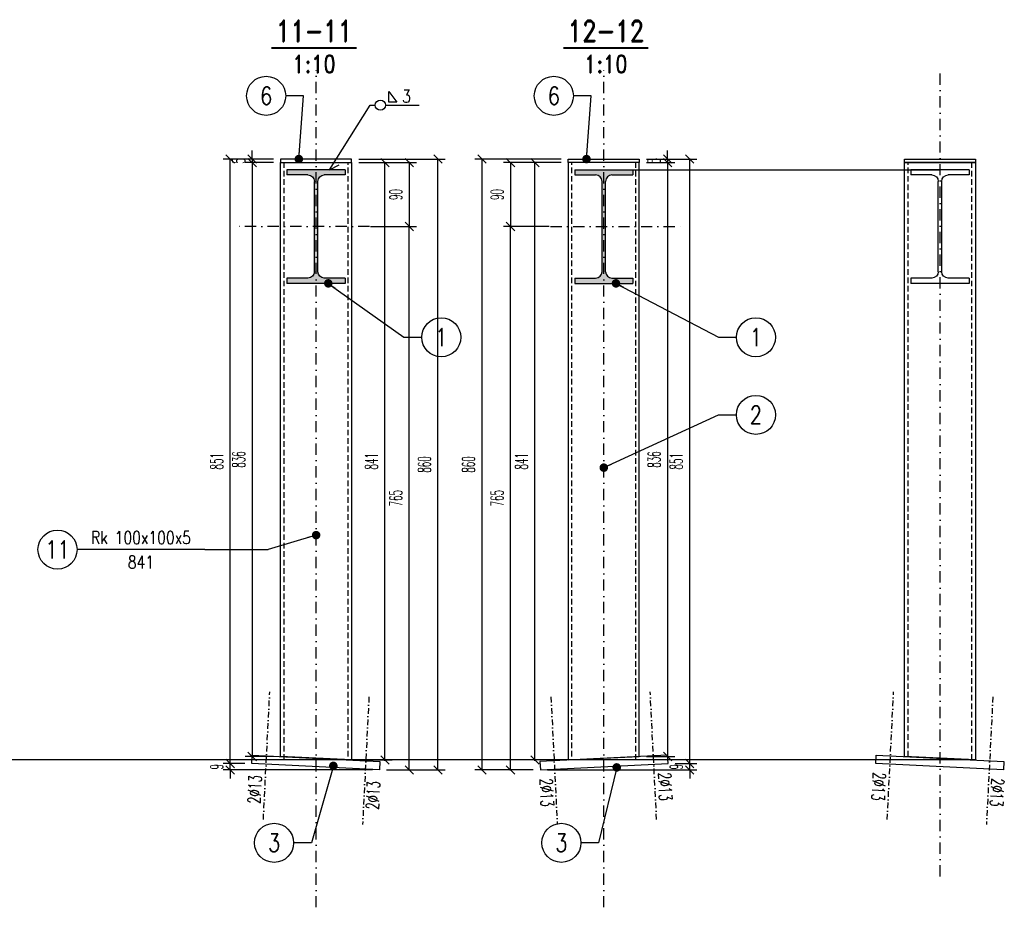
# Model space of a CAD drawing. Header units: millimetres. Extents: x -228255 to 14536, y -140109 to 119945.
# Tile 26 of 123: x -187664 to -186278, y 51324 to 52574. Entities that reach past the tile are written whole.
import ezdxf
from ezdxf.enums import TextEntityAlignment as Align

# ---------------------------------------------------------------- set-up
doc = ezdxf.new("R2010")
doc.units = ezdxf.units.MM
doc.header["$LTSCALE"] = 2.5
for name, pattern in [('DASHDOT', [25.4, 12.7, -6.35, 0, -6.35]), ('DASHDOT2', [12.7, 6.35, -3.175, 0, -3.175]), ('DASHED2', [9.525, 6.35, -3.175])]:
    doc.linetypes.add(name, pattern=pattern)
for name, color, linetype in [('Gruba', 6, 'Continuous'), ('Laczniki', 30, 'Continuous'), ('Opisy_stal', 7, 'Continuous'), ('Osie', 134, 'DASHDOT'), ('Osie_laczniki', 157, 'DASHDOT2'), ('Osie_stal', 221, 'DASHDOT2'), ('stal', 4, 'Continuous'), ('Stal_nw', 181, 'DASHED2'), ('Stal_przekroj', 1, 'Continuous'), ('Tekst', 31, 'Continuous'), ('Wymiary', 86, 'Continuous')]:
    doc.layers.add(name, color=color, linetype=linetype)
doc.styles.get("Standard").update_dxf_attribs({"font": 'romans.shx', "width": 0.65})
doc.styles.add('style1', font='romand.shx', dxfattribs={"width": 0.8})
doc.styles.add('style3', font='romans.shx', dxfattribs={"width": 0.5})
doc.dimstyles.new('Skala_10', dxfattribs={"dimtxt": 18, "dimasz": 12, "dimexe": 10, "dimexo": 10, "dimgap": 10, "dimtad": 1, "dimdec": 0, "dimdsep": 46, "dimtxsty": 'style3', "dimblk": 'OBLIQUE', "dimcen": 0, "dimdle": 1, "dimclrd": 256, "dimclre": 256, "dimclrt": 31, "dimadec": 1, "dimazin": 0, "dimtfac": 1, "dimtdec": 0, "dimtix": 1, "dimtmove": 2, "dimatfit": 0, "dimldrblk": 'DOT', "dimfxl": 1, "dimtolj": 1, "dimtzin": 0, "dimlwd": -1, "dimlwe": -1, "dimarcsym": 0})
doc.dimstyles.new('Skala_10$7', dxfattribs={"dimscale": 0, "dimtxt": 18, "dimasz": 12, "dimexe": 10, "dimexo": 15, "dimgap": 5, "dimtad": 1, "dimdec": 0, "dimrnd": 0.5, "dimzin": 9, "dimdsep": 46, "dimtxsty": 'Standard', "dimblk1": 'OBLIQUE', "dimblk2": 'OBLIQUE', "dimsah": 1, "dimcen": 10, "dimdle": 10, "dimclrt": 31, "dimadec": 0, "dimazin": 0, "dimtfac": 1, "dimtdec": 0, "dimtmove": 2, "dimatfit": 3, "dimldrblk": 'DOT', "dimfxl": 1, "dimtolj": 1, "dimtzin": 9, "dimarcsym": 0})

# ---------------------------------------------------------------- blocks, each defined once
blk = doc.blocks.new('I160PE')
for p, q in [((-41, 160), (41, 160)), ((-41, 160), (-41, 152.6)), ((-41, 152.6), (-11.5, 152.6)), ((11.5, 152.6), (41, 152.6)), ((41, 160), (41, 152.6)), ((-2.5, 16.4), (-2.5, 143.6)), ((2.5, 16.4), (2.5, 143.6)), ((-41, 7.4), (-11.5, 7.4)), ((-41, 7.4), (-41, 0)), ((-41, 0), (41, 0)), ((11.5, 7.4), (41, 7.4)), ((41, 7.4), (41, 0))]:
    blk.add_line(p, q)
for centre, start, end in [((-11.5, 143.6), 0, 90), ((11.5, 143.6), 90, 180), ((-11.5, 16.4), 270, 0), ((11.5, 16.4), 180, 270)]:
    blk.add_arc(centre, 9, start, end)
blk = doc.blocks.new('Pach_obwod_prawa')
at = {"color": 7}
for p, q in [((26.2368, 4.32), (26.2368, 19.44)), ((26.2368, 19.44), (37.7568, 4.32)), ((0, 0), (7.2, 0)), ((21.6, 0), (69.12, 0)), ((37.7568, 4.32), (26.2368, 4.32))]:
    blk.add_line(p, q, dxfattribs=at)
blk.add_circle((14.4, 0), 7.2, dxfattribs=at)
at = {"color": 31, "width": 0.8}
blk.add_attdef('A', (44.9568, 3.6), '', height=18, dxfattribs=at)
blk = doc.blocks.new('_Oblique')
at = {"color": 0, "linetype": 'ByBlock', "lineweight": -2}
blk.add_line((-0.5, -0.5), (0.5, 0.5), dxfattribs=at)
blk = doc.blocks.new('Elem_lewy')
at = {"color": 7}
blk.add_line((0, 0), (-25, 0), dxfattribs=at)
blk.add_circle((-52.5, 0), 27.5, dxfattribs=at)
at = {"color": 31, "width": 0.8}
blk.add_attdef('22', text='', height=25, dxfattribs=at).set_placement((-52.5, 0), align=Align.MIDDLE)
blk = doc.blocks.new('Elem_prawy')
at = {"color": 7}
blk.add_line((0, 0), (25, 0), dxfattribs=at)
blk.add_circle((52.5, 0), 27.5, dxfattribs=at)
at = {"color": 31, "width": 0.8}
blk.add_attdef('22', text='', height=25, dxfattribs=at).set_placement((52.5, 0), align=Align.MIDDLE)
blk = doc.blocks.new('*D1385')
at = {"layer": 'Defpoints', "color": 0, "ltscale": 0.5, "transparency": 16777216}
for p in [(-187367.7, 51526.4), (-187337.3, 51526.4), (-187157.5, 51517.4)]:
    blk.add_point(p, dxfattribs=at)
at = {"layer": 'Wymiary', "ltscale": 0.5, "transparency": 16777216}
for p, q in [((-187347.3, 51526.4), (-187377.7, 51526.4)), ((-187367.7, 51526.4), (-187367.7, 51538.4)), ((-187367.7, 51517.4), (-187367.7, 51526.4)), ((-187167.5, 51517.4), (-187377.7, 51517.4)), ((-187367.7, 51517.4), (-187367.7, 51505.4))]:
    blk.add_line(p, q, dxfattribs=at)
at = {"layer": 'Wymiary', "ltscale": 0.5, "transparency": 16777216, "xscale": 12, "yscale": 12, "zscale": 12}
for p, rotation in [((-187367.7, 51526.4), 270), ((-187367.7, 51517.4), 90)]:
    blk.add_blockref('_Oblique', p, dxfattribs=dict(at, rotation=rotation))
at = {"layer": 'Wymiary', "color": 31, "ltscale": 0.5, "transparency": 16777216, "insert": (-187386.7, 51521.9), "char_height": 18, "attachment_point": 5, "rotation": 90, "style": 'style3'}
blk.add_mtext('\\A1;9', dxfattribs=at)
blk = doc.blocks.new('_Dot')
at = {"color": 0, "linetype": 'ByBlock', "lineweight": -2}
blk.add_line((-0.5, 0), (-1, 0), dxfattribs=at)
at = {"color": 0, "linetype": 'ByBlock', "const_width": 0.5}
blk.add_lwpolyline([(-0.25, 0, 1), (0.25, 0, 1)], format="xyb", close=True, dxfattribs=at)
blk = doc.blocks.new('*D1386')
at = {"layer": 'Defpoints', "color": 0, "ltscale": 0.5, "transparency": 16777216}
for p in [(-187367.7, 52377.6), (-187296.8, 52377.6), (-187337.3, 51526.4)]:
    blk.add_point(p, dxfattribs=at)
at = {"layer": 'Wymiary', "ltscale": 0.5, "transparency": 16777216}
for p, q in [((-187306.8, 52377.6), (-187377.7, 52377.6)), ((-187367.7, 51525.4), (-187367.7, 52378.6)), ((-187347.3, 51526.4), (-187377.7, 51526.4))]:
    blk.add_line(p, q, dxfattribs=at)
at = {"layer": 'Wymiary', "ltscale": 0.5, "transparency": 16777216, "xscale": 12, "yscale": 12, "zscale": 12}
for p, rotation in [((-187367.7, 52377.6), 90), ((-187367.7, 51526.4), 270)]:
    blk.add_blockref('_Oblique', p, dxfattribs=dict(at, rotation=rotation))
at = {"layer": 'Wymiary', "color": 31, "ltscale": 0.5, "transparency": 16777216, "insert": (-187386.7, 51952), "char_height": 18, "attachment_point": 5, "rotation": 90, "style": 'style3'}
blk.add_mtext('\\A1;851', dxfattribs=at)
blk = doc.blocks.new('*D1387')
at = {"layer": 'Defpoints', "color": 0, "ltscale": 0.5, "transparency": 16777216}
for p in [(-187296.8, 52372.6), (-187336.7, 51536.4), (-187296.8, 51536.4)]:
    blk.add_point(p, dxfattribs=at)
at = {"layer": 'Wymiary', "ltscale": 0.5, "transparency": 16777216}
for p, q in [((-187306.8, 52372.6), (-187346.7, 52372.6)), ((-187336.7, 52373.6), (-187336.7, 51535.4)), ((-187306.8, 51536.4), (-187346.7, 51536.4))]:
    blk.add_line(p, q, dxfattribs=at)
at = {"layer": 'Wymiary', "ltscale": 0.5, "transparency": 16777216, "xscale": 12, "yscale": 12, "zscale": 12}
for p, rotation in [((-187336.7, 52372.6), 90), ((-187336.7, 51536.4), 270)]:
    blk.add_blockref('_Oblique', p, dxfattribs=dict(at, rotation=rotation))
at = {"layer": 'Wymiary', "color": 31, "ltscale": 0.5, "transparency": 16777216, "insert": (-187355.7, 51954.5), "char_height": 18, "attachment_point": 5, "rotation": 90, "style": 'style3'}
blk.add_mtext('\\A1;836', dxfattribs=at)
blk = doc.blocks.new('*D1388')
at = {"layer": 'Defpoints', "color": 0, "ltscale": 0.5, "transparency": 16777216}
for p in [(-187196.8, 52372.6), (-187149.9, 52372.6), (-187196.8, 51531.4)]:
    blk.add_point(p, dxfattribs=at)
at = {"layer": 'Wymiary', "ltscale": 0.5, "transparency": 16777216}
for p, q in [((-187186.8, 52372.6), (-187139.9, 52372.6)), ((-187149.9, 51530.4), (-187149.9, 52373.6)), ((-187186.8, 51531.4), (-187139.9, 51531.4))]:
    blk.add_line(p, q, dxfattribs=at)
at = {"layer": 'Wymiary', "ltscale": 0.5, "transparency": 16777216, "xscale": 12, "yscale": 12, "zscale": 12}
for p, rotation in [((-187149.9, 52372.6), 90), ((-187149.9, 51531.4), 270)]:
    blk.add_blockref('_Oblique', p, dxfattribs=dict(at, rotation=rotation))
at = {"layer": 'Wymiary', "color": 31, "ltscale": 0.5, "transparency": 16777216, "insert": (-187168.9, 51952), "char_height": 18, "attachment_point": 5, "rotation": 90, "style": 'style3'}
blk.add_mtext('\\A1;841', dxfattribs=at)
blk = doc.blocks.new('*D1389')
at = {"layer": 'Defpoints', "color": 0, "ltscale": 0.5, "transparency": 16777216}
for p in [(-187336.7, 52372.6), (-187296.8, 52377.6), (-187296.8, 52372.6)]:
    blk.add_point(p, dxfattribs=at)
at = {"layer": 'Wymiary', "ltscale": 0.5, "transparency": 16777216}
for p, q in [((-187336.7, 52377.6), (-187336.7, 52389.6)), ((-187306.8, 52377.6), (-187346.7, 52377.6)), ((-187306.8, 52372.6), (-187346.7, 52372.6)), ((-187336.7, 52377.6), (-187336.7, 52372.6)), ((-187336.7, 52372.6), (-187336.7, 52360.6))]:
    blk.add_line(p, q, dxfattribs=at)
at = {"layer": 'Wymiary', "ltscale": 0.5, "transparency": 16777216, "xscale": 12, "yscale": 12, "zscale": 12}
for p, rotation in [((-187336.7, 52377.6), 270), ((-187336.7, 52372.6), 90)]:
    blk.add_blockref('_Oblique', p, dxfattribs=dict(at, rotation=rotation))
at = {"layer": 'Wymiary', "color": 31, "ltscale": 0.5, "transparency": 16777216, "insert": (-187355.7, 52375.1), "char_height": 18, "attachment_point": 5, "rotation": 90, "style": 'style3'}
blk.add_mtext('\\A1;5', dxfattribs=at)
blk = doc.blocks.new('*D1390')
at = {"layer": 'Defpoints', "color": 0, "ltscale": 0.5, "transparency": 16777216}
for p in [(-187196.8, 52377.6), (-187075.3, 52377.6), (-187157.5, 51517.4)]:
    blk.add_point(p, dxfattribs=at)
at = {"layer": 'Wymiary', "ltscale": 0.5, "transparency": 16777216}
for p, q in [((-187186.8, 52377.6), (-187065.3, 52377.6)), ((-187075.3, 51516.4), (-187075.3, 52378.6)), ((-187147.5, 51517.4), (-187065.3, 51517.4))]:
    blk.add_line(p, q, dxfattribs=at)
at = {"layer": 'Wymiary', "ltscale": 0.5, "transparency": 16777216, "xscale": 12, "yscale": 12, "zscale": 12}
for p, rotation in [((-187075.3, 52377.6), 90), ((-187075.3, 51517.4), 270)]:
    blk.add_blockref('_Oblique', p, dxfattribs=dict(at, rotation=rotation))
at = {"layer": 'Wymiary', "color": 31, "ltscale": 0.5, "transparency": 16777216, "insert": (-187094.3, 51947.5), "char_height": 18, "attachment_point": 5, "rotation": 90, "style": 'style3'}
blk.add_mtext('\\A1;860', dxfattribs=at)
blk = doc.blocks.new('*D1401')
at = {"layer": 'Defpoints', "color": 0, "ltscale": 0.5, "transparency": 16777216}
for p in [(-187136.8, 52282.6), (-187115.6, 52282.6), (-187157.5, 51517.4)]:
    blk.add_point(p, dxfattribs=at)
at = {"layer": 'Wymiary', "ltscale": 0.5, "transparency": 16777216}
for p, q in [((-187126.8, 52282.6), (-187105.6, 52282.6)), ((-187115.6, 51516.4), (-187115.6, 52283.6)), ((-187147.5, 51517.4), (-187105.6, 51517.4))]:
    blk.add_line(p, q, dxfattribs=at)
at = {"layer": 'Wymiary', "ltscale": 0.5, "transparency": 16777216, "xscale": 12, "yscale": 12, "zscale": 12}
for p, rotation in [((-187115.6, 52282.6), 90), ((-187115.6, 51517.4), 270)]:
    blk.add_blockref('_Oblique', p, dxfattribs=dict(at, rotation=rotation))
at = {"layer": 'Wymiary', "color": 31, "ltscale": 0.5, "transparency": 16777216, "insert": (-187134.6, 51900), "char_height": 18, "attachment_point": 5, "rotation": 90, "style": 'style3'}
blk.add_mtext('\\A1;765', dxfattribs=at)
blk = doc.blocks.new('*D1403')
at = {"layer": 'Defpoints', "color": 0, "ltscale": 0.5, "transparency": 16777216}
for p in [(-187196.8, 52372.6), (-187180, 52282.6), (-187115.6, 52282.6)]:
    blk.add_point(p, dxfattribs=at)
at = {"layer": 'Wymiary', "ltscale": 0.5, "transparency": 16777216}
for p, q in [((-187186.8, 52372.6), (-187105.6, 52372.6)), ((-187115.6, 52373.6), (-187115.6, 52281.6)), ((-187170, 52282.6), (-187105.6, 52282.6))]:
    blk.add_line(p, q, dxfattribs=at)
at = {"layer": 'Wymiary', "ltscale": 0.5, "transparency": 16777216, "xscale": 12, "yscale": 12, "zscale": 12}
for p, rotation in [((-187115.6, 52372.6), 90), ((-187115.6, 52282.6), 270)]:
    blk.add_blockref('_Oblique', p, dxfattribs=dict(at, rotation=rotation))
at = {"layer": 'Wymiary', "color": 31, "ltscale": 0.5, "transparency": 16777216, "insert": (-187134.6, 52327.6), "char_height": 18, "attachment_point": 5, "rotation": 90, "style": 'style3'}
blk.add_mtext('\\A1;90', dxfattribs=at)
blk = doc.blocks.new('*D1408')
at = {"layer": 'Defpoints', "color": 0, "ltscale": 0.5, "transparency": 16777216}
for p in [(-186751.3, 51526.4), (-186720.8, 51526.4), (-186931.1, 51517.4)]:
    blk.add_point(p, dxfattribs=at)
at = {"layer": 'Wymiary', "ltscale": 0.5, "transparency": 16777216}
for p, q in [((-186741.3, 51526.4), (-186710.8, 51526.4)), ((-186720.8, 51526.4), (-186720.8, 51538.4)), ((-186720.8, 51517.4), (-186720.8, 51526.4)), ((-186921.1, 51517.4), (-186710.8, 51517.4)), ((-186720.8, 51517.4), (-186720.8, 51505.4))]:
    blk.add_line(p, q, dxfattribs=at)
at = {"layer": 'Wymiary', "ltscale": 0.5, "transparency": 16777216, "xscale": 12, "yscale": 12, "zscale": 12}
for p, rotation in [((-186720.8, 51526.4), 270), ((-186720.8, 51517.4), 90)]:
    blk.add_blockref('_Oblique', p, dxfattribs=dict(at, rotation=rotation))
at = {"layer": 'Wymiary', "color": 31, "ltscale": 0.5, "transparency": 16777216, "insert": (-186739.8, 51521.9), "char_height": 18, "attachment_point": 5, "rotation": 90, "style": 'style3'}
blk.add_mtext('\\A1;9', dxfattribs=at)
blk = doc.blocks.new('*D1409')
at = {"layer": 'Defpoints', "color": 0, "ltscale": 0.5, "transparency": 16777216}
for p in [(-186791.8, 52377.6), (-186720.8, 52377.6), (-186751.3, 51526.4)]:
    blk.add_point(p, dxfattribs=at)
at = {"layer": 'Wymiary', "ltscale": 0.5, "transparency": 16777216}
for p, q in [((-186781.8, 52377.6), (-186710.8, 52377.6)), ((-186720.8, 51525.4), (-186720.8, 52378.6)), ((-186741.3, 51526.4), (-186710.8, 51526.4))]:
    blk.add_line(p, q, dxfattribs=at)
at = {"layer": 'Wymiary', "ltscale": 0.5, "transparency": 16777216, "xscale": 12, "yscale": 12, "zscale": 12}
for p, rotation in [((-186720.8, 52377.6), 90), ((-186720.8, 51526.4), 270)]:
    blk.add_blockref('_Oblique', p, dxfattribs=dict(at, rotation=rotation))
at = {"layer": 'Wymiary', "color": 31, "ltscale": 0.5, "transparency": 16777216, "insert": (-186739.8, 51952), "char_height": 18, "attachment_point": 5, "rotation": 90, "style": 'style3'}
blk.add_mtext('\\A1;851', dxfattribs=at)
blk = doc.blocks.new('*D1410')
at = {"layer": 'Defpoints', "color": 0, "ltscale": 0.5, "transparency": 16777216}
for p in [(-186791.8, 52372.6), (-186791.8, 51536.4), (-186751.9, 51536.4)]:
    blk.add_point(p, dxfattribs=at)
at = {"layer": 'Wymiary', "ltscale": 0.5, "transparency": 16777216}
for p, q in [((-186781.8, 52372.6), (-186741.9, 52372.6)), ((-186751.9, 52373.6), (-186751.9, 51535.4)), ((-186781.8, 51536.4), (-186741.9, 51536.4))]:
    blk.add_line(p, q, dxfattribs=at)
at = {"layer": 'Wymiary', "ltscale": 0.5, "transparency": 16777216, "xscale": 12, "yscale": 12, "zscale": 12}
for p, rotation in [((-186751.9, 52372.6), 90), ((-186751.9, 51536.4), 270)]:
    blk.add_blockref('_Oblique', p, dxfattribs=dict(at, rotation=rotation))
at = {"layer": 'Wymiary', "color": 31, "ltscale": 0.5, "transparency": 16777216, "insert": (-186770.9, 51954.5), "char_height": 18, "attachment_point": 5, "rotation": 90, "style": 'style3'}
blk.add_mtext('\\A1;836', dxfattribs=at)
blk = doc.blocks.new('*D1411')
at = {"layer": 'Defpoints', "color": 0, "ltscale": 0.5, "transparency": 16777216}
for p in [(-186938.7, 52372.6), (-186891.8, 52372.6), (-186891.8, 51531.4)]:
    blk.add_point(p, dxfattribs=at)
at = {"layer": 'Wymiary', "ltscale": 0.5, "transparency": 16777216}
for p, q in [((-186901.8, 52372.6), (-186948.7, 52372.6)), ((-186938.7, 51530.4), (-186938.7, 52373.6)), ((-186901.8, 51531.4), (-186948.7, 51531.4))]:
    blk.add_line(p, q, dxfattribs=at)
at = {"layer": 'Wymiary', "ltscale": 0.5, "transparency": 16777216, "xscale": 12, "yscale": 12, "zscale": 12}
for p, rotation in [((-186938.7, 52372.6), 90), ((-186938.7, 51531.4), 270)]:
    blk.add_blockref('_Oblique', p, dxfattribs=dict(at, rotation=rotation))
at = {"layer": 'Wymiary', "color": 31, "ltscale": 0.5, "transparency": 16777216, "insert": (-186957.7, 51952), "char_height": 18, "attachment_point": 5, "rotation": 90, "style": 'style3'}
blk.add_mtext('\\A1;841', dxfattribs=at)
blk = doc.blocks.new('*D1412')
at = {"layer": 'Defpoints', "color": 0, "ltscale": 0.5, "transparency": 16777216}
for p in [(-186791.8, 52377.6), (-186791.8, 52372.6), (-186751.9, 52372.6)]:
    blk.add_point(p, dxfattribs=at)
at = {"layer": 'Wymiary', "ltscale": 0.5, "transparency": 16777216}
for p, q in [((-186751.9, 52377.6), (-186751.9, 52389.6)), ((-186781.8, 52377.6), (-186741.9, 52377.6)), ((-186781.8, 52372.6), (-186741.9, 52372.6)), ((-186751.9, 52377.6), (-186751.9, 52372.6)), ((-186751.9, 52372.6), (-186751.9, 52360.6))]:
    blk.add_line(p, q, dxfattribs=at)
at = {"layer": 'Wymiary', "ltscale": 0.5, "transparency": 16777216, "xscale": 12, "yscale": 12, "zscale": 12}
for p, rotation in [((-186751.9, 52377.6), 270), ((-186751.9, 52372.6), 90)]:
    blk.add_blockref('_Oblique', p, dxfattribs=dict(at, rotation=rotation))
at = {"layer": 'Wymiary', "color": 31, "ltscale": 0.5, "transparency": 16777216, "insert": (-186770.9, 52375.1), "char_height": 18, "attachment_point": 5, "rotation": 90, "style": 'style3'}
blk.add_mtext('\\A1;5', dxfattribs=at)
blk = doc.blocks.new('*D1413')
at = {"layer": 'Defpoints', "color": 0, "ltscale": 0.5, "transparency": 16777216}
for p in [(-187013.2, 52377.6), (-186891.8, 52377.6), (-186931.1, 51517.4)]:
    blk.add_point(p, dxfattribs=at)
at = {"layer": 'Wymiary', "ltscale": 0.5, "transparency": 16777216}
for p, q in [((-186901.8, 52377.6), (-187023.2, 52377.6)), ((-187013.2, 51516.4), (-187013.2, 52378.6)), ((-186941.1, 51517.4), (-187023.2, 51517.4))]:
    blk.add_line(p, q, dxfattribs=at)
at = {"layer": 'Wymiary', "ltscale": 0.5, "transparency": 16777216, "xscale": 12, "yscale": 12, "zscale": 12}
for p, rotation in [((-187013.2, 52377.6), 90), ((-187013.2, 51517.4), 270)]:
    blk.add_blockref('_Oblique', p, dxfattribs=dict(at, rotation=rotation))
at = {"layer": 'Wymiary', "color": 31, "ltscale": 0.5, "transparency": 16777216, "insert": (-187032.2, 51947.5), "char_height": 18, "attachment_point": 5, "rotation": 90, "style": 'style3'}
blk.add_mtext('\\A1;860', dxfattribs=at)
blk = doc.blocks.new('*D1414')
at = {"layer": 'Defpoints', "color": 0, "ltscale": 0.5, "transparency": 16777216}
for p in [(-186973, 52282.6), (-186951.8, 52282.6), (-186931.1, 51517.4)]:
    blk.add_point(p, dxfattribs=at)
at = {"layer": 'Wymiary', "ltscale": 0.5, "transparency": 16777216}
for p, q in [((-186961.8, 52282.6), (-186983, 52282.6)), ((-186973, 51516.4), (-186973, 52283.6)), ((-186941.1, 51517.4), (-186983, 51517.4))]:
    blk.add_line(p, q, dxfattribs=at)
at = {"layer": 'Wymiary', "ltscale": 0.5, "transparency": 16777216, "xscale": 12, "yscale": 12, "zscale": 12}
for p, rotation in [((-186973, 52282.6), 90), ((-186973, 51517.4), 270)]:
    blk.add_blockref('_Oblique', p, dxfattribs=dict(at, rotation=rotation))
at = {"layer": 'Wymiary', "color": 31, "ltscale": 0.5, "transparency": 16777216, "insert": (-186992, 51900), "char_height": 18, "attachment_point": 5, "rotation": 90, "style": 'style3'}
blk.add_mtext('\\A1;765', dxfattribs=at)
blk = doc.blocks.new('*D1415')
at = {"layer": 'Defpoints', "color": 0, "ltscale": 0.5, "transparency": 16777216}
for p in [(-186891.8, 52372.6), (-186973, 52282.6), (-186908.6, 52282.6)]:
    blk.add_point(p, dxfattribs=at)
at = {"layer": 'Wymiary', "ltscale": 0.5, "transparency": 16777216}
for p, q in [((-186901.8, 52372.6), (-186983, 52372.6)), ((-186973, 52373.6), (-186973, 52281.6)), ((-186918.6, 52282.6), (-186983, 52282.6))]:
    blk.add_line(p, q, dxfattribs=at)
at = {"layer": 'Wymiary', "ltscale": 0.5, "transparency": 16777216, "xscale": 12, "yscale": 12, "zscale": 12}
for p, rotation in [((-186973, 52372.6), 90), ((-186973, 52282.6), 270)]:
    blk.add_blockref('_Oblique', p, dxfattribs=dict(at, rotation=rotation))
at = {"layer": 'Wymiary', "color": 31, "ltscale": 0.5, "transparency": 16777216, "insert": (-186992, 52327.6), "char_height": 18, "attachment_point": 5, "rotation": 90, "style": 'style3'}
blk.add_mtext('\\A1;90', dxfattribs=at)
blk = doc.blocks.new('Op_el_lewy')
at = {"color": 7}
blk.add_line((0, 0), (-180, 0), dxfattribs=at)
blk.add_circle((-207.5, 0), 27.5, dxfattribs=at)
at = {"color": 31, "width": 0.8}
blk.add_attdef('22', text='', height=25, dxfattribs=at).set_placement((-207.5, 0), align=Align.MIDDLE)
for tag, p in [('ZK_120X120X5', (-90, 7.875)), ('1000', (-90, -26.649))]:
    blk.add_attdef(tag, text='', height=18, dxfattribs=at).set_placement(p, align=Align.CENTER)

msp = doc.modelspace()

# ---------------------------------------------------------------- hatches: boundary and pattern name
at = {"layer": 'Stal_przekroj', "ltscale": 0.5}
h = msp.add_hatch(color=256, dxfattribs=at)
h.dxf.hatch_style = 1
h.paths.add_polyline_path([(-187205.79, 52362.57), (-187287.79, 52362.57), (-187287.79, 52355.17), (-187258.29, 52355.17, -0.4142136), (-187249.29, 52346.17), (-187249.29, 52218.97, -0.4142136), (-187258.29, 52209.97), (-187287.79, 52209.97), (-187287.79, 52202.57), (-187205.79, 52202.57), (-187205.79, 52209.97), (-187235.29, 52209.97, -0.4142136), (-187244.29, 52218.97), (-187244.29, 52346.17, -0.4142136), (-187235.29, 52355.17), (-187205.79, 52355.17)])
h = msp.add_hatch(color=256, dxfattribs=at)
h.dxf.hatch_style = 1
h.paths.add_polyline_path([(-186882.79, 52362.57), (-186800.79, 52362.57), (-186800.79, 52355.17), (-186830.29, 52355.17, 0.4142136), (-186839.29, 52346.17), (-186839.29, 52218.97, 0.4142136), (-186830.29, 52209.97), (-186800.79, 52209.97), (-186800.79, 52202.57), (-186882.79, 52202.57), (-186882.79, 52209.97), (-186853.29, 52209.97, 0.4142136), (-186844.29, 52218.97), (-186844.29, 52346.17, 0.4142136), (-186853.29, 52355.17), (-186882.79, 52355.17)])

# ---------------------------------------------------------------- linework, layer by layer
at = {"layer": 'Gruba', "const_width": 3}
for points in [[(-187309.67, 52533.94), (-187189.67, 52533.94)], [(-186778.9, 52533.94), (-186898.9, 52533.94)]]:
    msp.add_lwpolyline(points, dxfattribs=at)
at = {"layer": 'Laczniki', "ltscale": 0.5}
msp.add_line((-186841.79, 52362.57), (-186368.45, 52362.57), dxfattribs=at)
at = {"layer": 'Opisy_stal', "ltscale": 0.5}
for p, q in [((-187228.14, 52362.57), (-187170.76, 52453.42)), ((-187228.14, 52362.57), (-187214.2, 52369.42)), ((-187403.37, 51827.67), (-187314.47, 51827.67))]:
    msp.add_line(p, q, dxfattribs=at)
at = {"layer": 'Osie', "ltscale": 0.5}
for p, q in [((-187246.79, 51323.95), (-187246.79, 52502.57)), ((-186841.79, 51323.95), (-186841.79, 52502.57)), ((-186368.45, 51367.39), (-186368.45, 52502.57)), ((-187171.79, 52282.57), (-187356.79, 52282.57)), ((-186916.79, 52282.57), (-186731.79, 52282.57))]:
    msp.add_line(p, q, dxfattribs=at)
at = {"layer": 'Osie_laczniki', "ltscale": 0.5}
for p, q in [((-187321.08, 51447.49), (-187312.09, 51627.27)), ((-186767.49, 51447.49), (-186776.48, 51627.27)), ((-187172.38, 51620.28), (-187181.37, 51440.51)), ((-186916.19, 51620.28), (-186907.2, 51440.51))]:
    msp.add_line(p, q, dxfattribs=at)
at = {"layer": 'Osie_stal', "ltscale": 0.5}
for p, q in [((-186442.75, 51447.49), (-186433.76, 51627.27)), ((-186294.05, 51620.28), (-186303.04, 51440.51))]:
    msp.add_line(p, q, dxfattribs=at)
at = {"layer": 'stal', "ltscale": 0.5}
for points in [[(-187296.79, 52372.57), (-187196.79, 52372.57), (-187196.79, 52377.57), (-187296.79, 52377.57)], [(-187196.79, 51531.39), (-187296.79, 51536.39), (-187296.79, 52372.57), (-187196.79, 52372.57)], [(-186791.79, 52372.57), (-186891.79, 52372.57), (-186891.79, 52377.57), (-186791.79, 52377.57)], [(-186891.79, 51531.39), (-186791.79, 51536.39), (-186791.79, 52372.57), (-186891.79, 52372.57)], [(-186318.45, 52372.57), (-186418.45, 52372.57), (-186418.45, 52377.57), (-186318.45, 52377.57)], [(-186318.45, 51531.39), (-186418.45, 51536.39), (-186418.45, 52372.57), (-186318.45, 52372.57)], [(-187157.5, 51517.41), (-187337.27, 51526.4), (-187336.67, 51538.38), (-187156.9, 51529.39)], [(-186931.07, 51517.41), (-186751.3, 51526.4), (-186751.9, 51538.38), (-186931.67, 51529.39)], [(-186279.17, 51517.41), (-186458.94, 51526.4), (-186458.34, 51538.38), (-186278.57, 51529.39)]]:
    msp.add_lwpolyline(points, close=True, dxfattribs=at)
at = {"layer": 'Stal_nw', "ltscale": 0.5}
for p, q in [((-187291.79, 51531.64), (-187291.79, 52372.57)), ((-187201.79, 51536.14), (-187201.79, 52372.57)), ((-186886.79, 51536.14), (-186886.79, 52372.57)), ((-186796.79, 51531.64), (-186796.79, 52372.57)), ((-186413.45, 51536.14), (-186413.45, 52372.57)), ((-186323.45, 51531.64), (-186323.45, 52372.57))]:
    msp.add_line(p, q, dxfattribs=at)
at = {"layer": 'Wymiary', "ltscale": 0.5}
msp.add_line((-186318.45, 51531.39), (-194658.62, 51531.39), dxfattribs=at)

# ---------------------------------------------------------------- block references
at = {"layer": 'Opisy_stal', "ltscale": 0.5}
for name, p, values in [('Elem_lewy', (-187264.6, 52466.59), {'22': '6'}), ('Elem_lewy', (-186859.6, 52466.59), {'22': '6'}), ('Pach_obwod_prawa', (-187170.76, 52453.42), {'A': '3'}), ('Elem_prawy', (-187123.14, 52126.6), {'22': '1'}), ('Elem_prawy', (-186680.14, 52126.6), {'22': '1'}), ('Elem_prawy', (-186680.14, 52017.38), {'22': '2'}), ('Op_el_lewy', (-187403.37, 51827.67), {'1000': '841', '22': '11', 'ZK_120X120X5': 'Rk 100x100x5'}), ('Elem_lewy', (-187253.43, 51414.77), {'22': '3'}), ('Elem_lewy', (-186849.03, 51414.74), {'22': '3'})]:
    msp.add_blockref(name, p, dxfattribs=at).add_auto_attribs(values)
at = {"layer": 'Stal_przekroj', "ltscale": 0.5, "xscale": -1}
for p in [(-187246.79, 52202.57), (-186368.45, 52202.57)]:
    msp.add_blockref('I160PE', p, dxfattribs=at)
at = {"layer": 'Stal_przekroj', "ltscale": 0.5}
msp.add_blockref('I160PE', (-186841.79, 52202.57), dxfattribs=at)

# ---------------------------------------------------------------- texts
at = {"layer": 'Gruba', "style": 'style1', "width": 0.8}
for s, p in [('11-11', (-187249.67, 52533.94)), ('12-12', (-186838.9, 52533.94))]:
    msp.add_text(s, height=30, dxfattribs=at).set_placement(p, align=Align.BOTTOM_CENTER)
for p in [(-187249.67, 52523.94), (-186838.9, 52523.94)]:
    msp.add_text('1:10', height=25, dxfattribs=at).set_placement(p, align=Align.TOP_CENTER)
at = {"layer": 'Tekst', "ltscale": 0.5, "width": 0.65}
for rotation, p in [(272.86241, (-186765.4, 51513.45)), (267.13759, (-186462.82, 51514.35)), (87.13759, (-187325.37, 51469.5)), (87.13759, (-187158.64, 51461.16)), (272.86241, (-186932.13, 51505.12)), (267.13759, (-186296.09, 51506.02))]:
    msp.add_text('2%%C13', height=18, rotation=rotation, dxfattribs=at).set_placement(p)

# ---------------------------------------------------------------- dimensions: what is measured, and where the dimension line sits
at = {"layer": 'Wymiary', "ltscale": 0.5}
for base, p1, p2, picture, middle in [((-187336.67, 52372.57), (-187296.79, 52377.57), (-187296.79, 52372.57), '*D1389', (-187355.67, 52375.07)), ((-186751.91, 52372.57), (-186791.79, 52377.57), (-186791.79, 52372.57), '*D1412', (-186770.91, 52375.07)), ((-187367.73, 52377.57), (-187337.27, 51526.4), (-187296.79, 52377.57), '*D1386', (-187386.73, 51951.99)), ((-187336.67, 51536.39), (-187296.79, 52372.57), (-187296.79, 51536.39), '*D1387', (-187355.67, 51954.48)), ((-187075.34, 52377.57), (-187157.5, 51517.41), (-187196.79, 52377.57), '*D1390', (-187094.34, 51947.49)), ((-187149.86, 52372.57), (-187196.79, 51531.39), (-187196.79, 52372.57), '*D1388', (-187168.86, 51951.98)), ((-187115.56, 52282.57), (-187196.79, 52372.57), (-187179.99, 52282.57), '*D1403', (-187134.56, 52327.57)), ((-187013.24, 52377.57), (-186931.07, 51517.41), (-186891.79, 52377.57), '*D1413', (-187032.24, 51947.49)), ((-186973.01, 52282.57), (-186891.79, 52372.57), (-186908.58, 52282.57), '*D1415', (-186992.01, 52327.57)), ((-186938.71, 52372.57), (-186891.79, 51531.39), (-186891.79, 52372.57), '*D1411', (-186957.71, 51951.98)), ((-186720.84, 52377.57), (-186751.3, 51526.4), (-186791.79, 52377.57), '*D1409', (-186739.84, 51951.99)), ((-186751.91, 51536.39), (-186791.79, 52372.57), (-186791.79, 51536.39), '*D1410', (-186770.91, 51954.48)), ((-187115.56, 52282.57), (-187157.5, 51517.41), (-187136.79, 52282.57), '*D1401', (-187134.56, 51899.99)), ((-186973.01, 52282.57), (-186931.07, 51517.41), (-186951.79, 52282.57), '*D1414', (-186992.01, 51899.99)), ((-187367.73, 51526.4), (-187157.5, 51517.41), (-187337.27, 51526.4), '*D1385', (-187386.73, 51521.9)), ((-186720.84, 51526.4), (-186931.07, 51517.41), (-186751.3, 51526.4), '*D1408', (-186739.84, 51521.9))]:
    dim = msp.add_linear_dim(base=base, p1=p1, p2=p2, angle=90, dimstyle='Skala_10', dxfattribs=at)
    dim.commit()
    dim.dimension.update_dxf_attribs({"geometry": picture, "text_midpoint": middle})

# ---------------------------------------------------------------- leaders
at = {"layer": 'Opisy_stal', "ltscale": 0.5}
for points, override in [([(-187271.13, 52377.57), (-187264.6, 52466.59)], {"dimscale": 1, "dimtad": 0}), ([(-186866.13, 52377.57), (-186859.6, 52466.59)], {"dimscale": 1, "dimtad": 0}), ([(-187229.62, 52202.57), (-187123.14, 52126.6)], {"dimscale": 1, "dimgap": 9, "dimtad": 0}), ([(-186824.62, 52202.57), (-186680.14, 52126.6)], {"dimscale": 1, "dimgap": 9, "dimtad": 0}), ([(-186841.79, 51943.05), (-186680.14, 52017.38)], {"dimscale": 1, "dimtad": 0}), ([(-187246.79, 51848.04), (-187314.47, 51827.67)], {"dimscale": 1, "dimtad": 0}), ([(-187222.53, 51523.09), (-187253.43, 51414.77)], {"dimscale": 1, "dimtad": 0}), ([(-186823.58, 51520.96), (-186849.03, 51414.74)], {"dimscale": 1, "dimtad": 0})]:
    msp.add_leader(points, dimstyle='Skala_10$7', override=override, dxfattribs=at)

doc.saveas('drawing.dxf')
